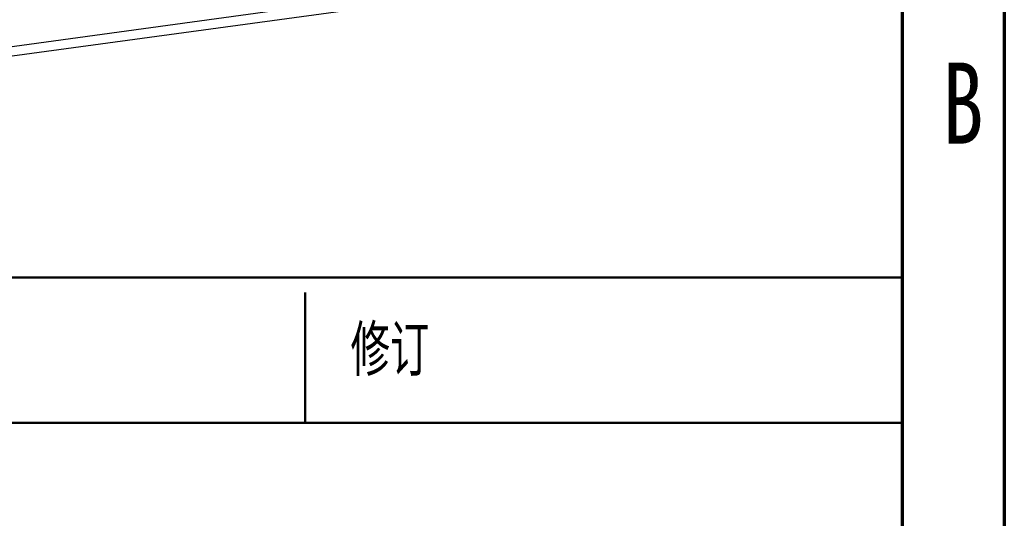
# Model space of a CAD drawing. Header units: millimetres. Extents: x 1643 to 1853, y 2203 to 2490.
# Tile 12 of 54: x 1805 to 1853, y 2251 to 2276. Entities that reach past the tile are written whole.
import ezdxf

# ---------------------------------------------------------------- set-up
doc = ezdxf.new("R2010")
doc.units = ezdxf.units.MM
doc.styles.add('SLDTEXTSTYLE0', font='TXT', dxfattribs={"width": 0.7, "bigfont": 'bigfont'})
doc.styles.add('SLDTEXTSTYLE2', font='TXT', dxfattribs={"width": 0.75})

msp = doc.modelspace()

# ---------------------------------------------------------------- linework, layer by layer
at = {"linetype": 'Continuous', "lineweight": 70}
for p, q in [((1852.96048, 2489.71558), (1852.96048, 2202.71558)), ((1847.96048, 2484.71558), (1847.96048, 2207.71558))]:
    msp.add_line(p, q, dxfattribs=at)
at = {"linetype": 'Continuous', "lineweight": 25}
for p, q in [((1743.77677, 2266.23992), (1825.1287, 2277.40648)), ((1743.59153, 2265.75046), (1824.94347, 2276.91703))]:
    msp.add_line(p, q, dxfattribs=at)
at = {"linetype": 'Continuous', "lineweight": 50}
for p, q in [((1667.96048, 2263.26393), (1847.96048, 2263.26393)), ((1818.76048, 2256.1526), (1818.76048, 2262.5276)), ((1847.96048, 2256.1526), (1766.76048, 2256.1526))]:
    msp.add_line(p, q, dxfattribs=at)

# ---------------------------------------------------------------- texts
at = {"linetype": 'Continuous', "lineweight": 0}
for s, insert, char_height, attachment_point, style in [('B', (1850.9359, 2273.77574), 3.96875, 2, 'SLDTEXTSTYLE2'), ('修订', (1820.97909, 2260.93936), 2.5, 1, 'SLDTEXTSTYLE0')]:
    msp.add_mtext(s, dxfattribs=dict(at, insert=insert, char_height=char_height, attachment_point=attachment_point, style=style))

doc.saveas('drawing.dxf')
